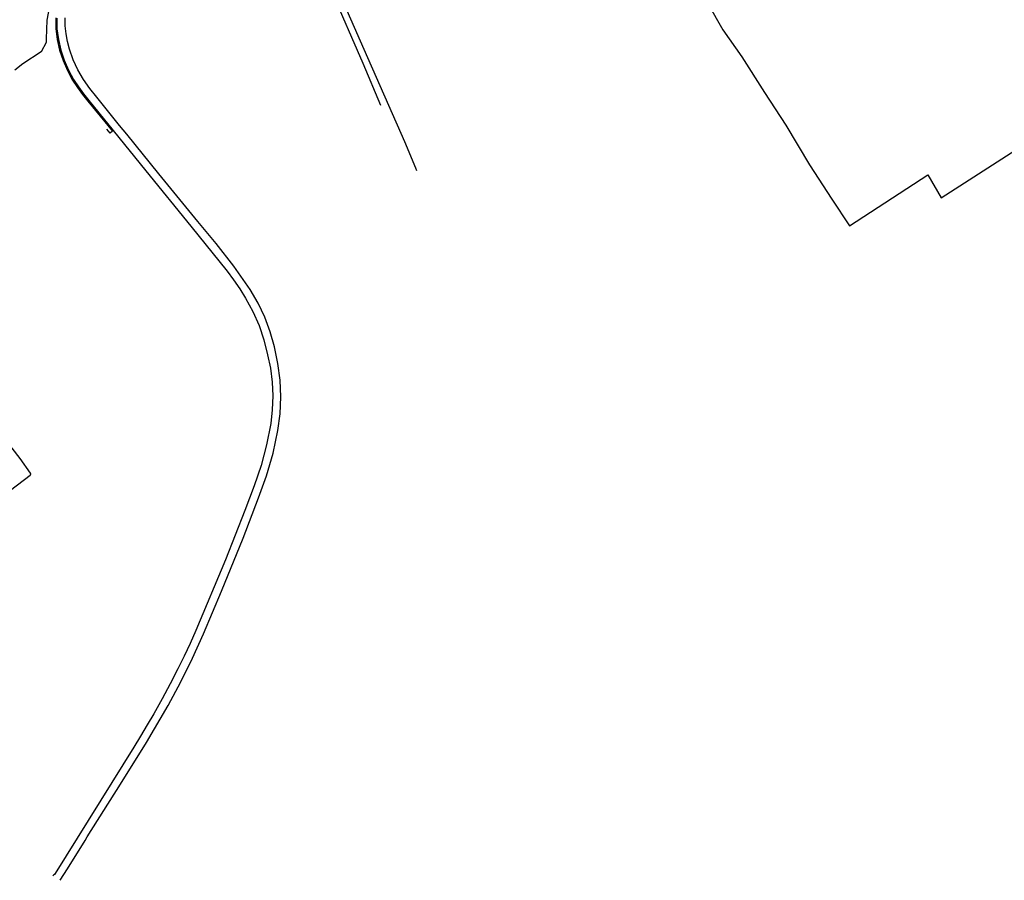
# Model space of a CAD drawing. Header units: metres. Extents: x 174255 to 175175, y 462028 to 462911.
# Tile 138 of 256: x 175052.45 to 175056.81, y 462710.6 to 462714.41. Entities that reach past the tile are written whole.
import ezdxf

# ---------------------------------------------------------------- set-up
doc = ezdxf.new("R2010")
doc.units = ezdxf.units.M
doc.layers.add('N-XX-AL-LIJN_0.20-G', color=7, linetype='Continuous', lineweight=25)

# ---------------------------------------------------------------- blocks, each defined once
blk = doc.blocks.new('Situatie')
at = {"lineweight": -3}
for points in [[(-3.729, -1.3542), (-3.5535, -1.2219), (-3.5528, -1.2214), (-3.5521, -1.2207), (-3.5516, -1.2199), (-3.5512, -1.2191), (-3.5509, -1.2182), (-3.5508, -1.2172), (-3.5509, -1.2163), (-3.5511, -1.2154), (-3.5515, -1.2145), (-3.552, -1.2137), (-3.5525, -1.2131), (-3.5981, -1.1485), (-3.7308, -0.9786)], [(-3.6219, 0.5736), (-3.5858, 0.6016), (-3.5053, 0.654), (-3.5043, 0.6546), (-3.5025, 0.6554), (-3.4816, 0.6962), (-3.481, 0.7104), (-3.4774, 0.7933), (-3.4562, 0.9112)], [(1.0713, 1.8916), (0.2024, 1.3422), (0.0209, 1.2275), (-0.54, 0.873), (-0.5452, 0.8687), (-0.5458, 0.8677), (-0.5462, 0.8666), (-0.5465, 0.8655), (-0.5467, 0.8643), (-0.5467, 0.8631), (-0.5465, 0.8619), (-0.5462, 0.8608), (-0.5461, 0.8603), (-0.5071, 0.792), (-0.4836, 0.751), (-0.3992, 0.6305), (-0.2984, 0.4728), (-0.205, 0.3281), (-0.0994, 0.1531), (0, 0), (0.0778, -0.1169), (0.4244, 0.1083), (0.4846, 0.006), (1.2038, 0.4683)], [(-3.4354, 0.8023), (-3.4353, 0.755), (-3.4285, 0.7077), (-3.4176, 0.6612), (-3.4026, 0.6158), (-3.3836, 0.572), (-3.3607, 0.53), (-3.3395, 0.4983), (-3.3171, 0.4674), (-3.2935, 0.4374), (-3.1853, 0.3043), (-3.0407, 0.1263), (-2.8415, -0.1185), (-2.6803, -0.3185), (-2.6517, -0.357), (-2.6246, -0.3966), (-2.5989, -0.4371), (-2.5662, -0.4964), (-2.5388, -0.5583), (-2.5171, -0.6224), (-2.501, -0.6882), (-2.4887, -0.7484), (-2.4812, -0.8093), (-2.4785, -0.8707), (-2.4806, -0.932), (-2.4875, -0.993), (-2.5055, -1.0867), (-2.53, -1.1789), (-2.5608, -1.2692), (-2.6021, -1.3787), (-2.6446, -1.4877), (-2.6883, -1.5962), (-2.8189, -1.9091), (-2.8439, -1.9667), (-2.8705, -2.0235), (-2.8985, -2.0797), (-2.9326, -2.1466), (-2.968, -2.2129), (-3.0047, -2.2784), (-3.0342, -2.3278), (-3.0639, -2.377), (-3.0938, -2.4262), (-3.4432, -2.9862), (-3.4461, -2.9896), (-3.4492, -2.9927), (-3.4526, -2.9956)], [(-3.4403, 0.8034), (-3.4403, 0.7557), (-3.4336, 0.7078), (-3.4226, 0.6606), (-3.4075, 0.6147), (-3.3885, 0.5702), (-3.3655, 0.5276), (-3.3438, 0.4959), (-3.3211, 0.4649), (-3.2974, 0.4347), (-3.189, 0.3013), (-3.1988, 0.2933), (-3.2131, 0.3112)], [(-3.4204, -3.016), (-3.3883, -2.9647), (-3.3095, -2.8392), (-3.3002, -2.8241), (-3.1526, -2.59), (-3.038, -2.4051), (-2.9412, -2.2411), (-2.8856, -2.1374), (-2.8334, -2.0319), (-2.7848, -1.9247), (-2.7057, -1.7348), (-2.609, -1.5007), (-2.5408, -1.322), (-2.5055, -1.2246), (-2.4769, -1.1249), (-2.4552, -1.0236), (-2.4457, -0.9497), (-2.4424, -0.8752), (-2.4456, -0.8008), (-2.4551, -0.7269), (-2.4708, -0.654), (-2.489, -0.5872), (-2.5131, -0.5223), (-2.5428, -0.4598), (-2.5779, -0.4001), (-2.6514, -0.2964), (-2.7291, -0.1958), (-2.8109, -0.0985), (-2.9827, 0.1132), (-3.1255, 0.2886), (-3.157, 0.3276), (-3.2582, 0.4528), (-3.2896, 0.4905), (-3.3175, 0.5308), (-3.3417, 0.5734), (-3.3621, 0.618), (-3.3783, 0.6643), (-3.3879, 0.6984), (-3.3945, 0.7332), (-3.3981, 0.7685), (-3.3987, 0.804)], [(-2.219, 0.926), (-2.0794, 0.6024), (-2.0003, 0.4166)], [(-2.6245, 1.8916), (-2.6184, 1.8676), (-2.3664, 1.3296), (-2.3536, 1.3007), (-2.0742, 0.6652), (-1.895, 0.2562), (-1.846, 0.139), (-1.8415, 0.1281)]]:
    blk.add_lwpolyline(points, dxfattribs=at)

msp = doc.modelspace()

# ---------------------------------------------------------------- block references
at = {"layer": 'N-XX-AL-LIJN_0.20-G'}
msp.add_blockref('Situatie', (175056.047, 462713.6112), dxfattribs=at)

doc.saveas('drawing.dxf')
